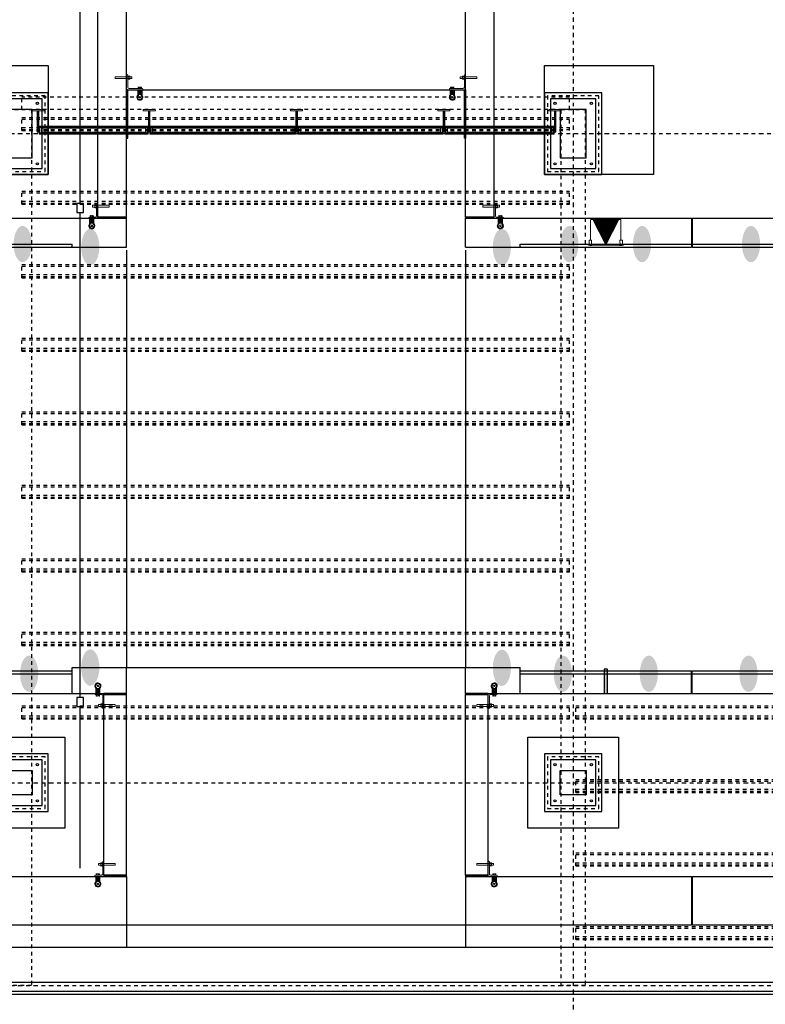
# Model space of a CAD drawing. Header units: feet. Extents: x 0 to 152508, y 0 to 59434.
# Tile 109 of 114: x 152368 to 152388, y 59382 to 59409. Entities that reach past the tile are written whole.
import ezdxf
from ezdxf import colors
from ezdxf.entities.mleader import LeaderData, LeaderLine
from ezdxf.math import Vec2, Vec3

# ---------------------------------------------------------------- set-up
doc = ezdxf.new("R2010")
doc.units = ezdxf.units.FT
doc.header["$LTSCALE"] = 0.1
doc.header["$MEASUREMENT"] = 0
for name, pattern in [('Bridge plan$0$DGN Style 2', [26.762396, 16.057438, -10.704959]), ('Trellis Base$0$CENTER', [2, 1.25, -0.25, 0.25, -0.25]), ('Trellis Base$0$DASHED', [0.75, 0.5, -0.25])]:
    doc.linetypes.add(name, pattern=pattern)
for name, color, linetype, lineweight in [('Bridge plan$0$105523BL701 - SC_Scratch9', 252, 'Continuous', 0), ('Bridge plan$0$BR_P_Gen_Joint_Filler', 252, 'Continuous', 0), ('Bridge plan$0$BR_P_Rail_Object', 251, 'Continuous', 30), ('Bridge plan$0$DR_P_Underdrain', 252, 'Continuous', 13), ('Bridge plan$0$LT_P_Luminaires', 252, 'Continuous', 0), ('Bridge plan$0$PV_P_Joint', 252, 'Continuous', 13), ('Bridge plan$0$PV_P_Walk', 252, 'Continuous', 13), ('Bridge plan$0$SC_Scratch7', 252, 'Continuous', 0), ('Bridge plan$0$SC_Shading1', 253, 'Continuous', 0), ('Bridge plan$0$VG_P_Cells', 252, 'Continuous', 13), ('Bridge plan$0$VG_P_Landscape_Limits', 252, 'Continuous', 0)]:
    doc.layers.add(name, color=color, linetype=linetype, lineweight=lineweight)
doc.layers.add('Bridge plan$0$SC_Scratch9', color=252, linetype='Continuous', lineweight=0, transparency=0.6)
doc.layers.add('Trellis Base$0$GK_Cells', color=3, linetype='Continuous', lineweight=0, plot=False, transparency=0.5)
for name, color, linetype in [('Trellis Base$0$L-ANNO-NOTE', 30, 'Continuous'), ('Trellis Base$0$L-CNTR', 230, 'Trellis Base$0$CENTER'), ('Trellis Base$0$L-SITE-FOUNDATION', 2, 'Continuous'), ('Trellis Base$0$L-SITE-OVERHEAD', 1, 'Trellis Base$0$DASHED'), ('Trellis Base$0$L-SITE-STEEL COLUMN', 3, 'Continuous')]:
    doc.layers.add(name, color=color, linetype=linetype)
doc.styles.add('Trellis Base$0$ARIAL', font='arial.ttf', dxfattribs={"width": 0.9})

# ---------------------------------------------------------------- blocks, each defined once
blk = doc.blocks.new('Bridge plan$0$INSIDE CORNER ATTACHMENT_1')
at = {"layer": 'Bridge plan$0$105523BL701 - SC_Scratch9', "flags": 128}
for points in [[(-0.259, 0.399), (0.082, 0.351), (0.075, 0.299), (-0.266, 0.347), (-0.259, 0.399)], [(0.043, 0.303), (0, 0), (0.248, -0.035), (0.25, -0.025)], [(0.05, 0.355), (0.058, 0.412)], [(0.086, 0.377), (0.094, 0.376), (0.079, 0.274), (0.071, 0.275)], [(0.086, 0.377), (0.094, 0.376), (0.079, 0.274), (0.071, 0.275)], [(0.127, 0.289), (0.135, 0.346)], [(0.135, 0.343), (0.19, 0.335), (0.195, 0.33), (0.189, 0.288), (0.182, 0.284), (0.128, 0.291)], [(0.119, 0.015), (0.12, 0.022), (0.222, 0.008), (0.221, 0)], [(0.128, -0.03), (0.106, -0.027), (0.087, -0.16)], [(0.13, -0.018), (0.108, -0.173)], [(0.111, -0.149), (0.183, -0.159)], [(0.111, -0.152), (0.182, -0.163)], [(0.112, -0.143), (0.184, -0.153)], [(0.114, -0.127), (0.186, -0.137)], [(0.115, -0.119), (0.187, -0.13)], [(0.118, -0.104), (0.189, -0.114)], [(0.119, -0.097), (0.19, -0.108)], [(0.121, -0.082), (0.192, -0.092)], [(0.122, -0.076), (0.193, -0.086)], [(0.124, -0.06), (0.195, -0.07)], [(0.125, -0.054), (0.196, -0.064)], [(0.127, -0.038), (0.198, -0.048)], [(0.128, -0.03), (0.199, -0.041)], [(0.201, -0.028), (0.179, -0.185)], [(0.199, -0.041), (0.221, -0.044), (0.202, -0.179)]]:
    blk.add_lwpolyline(points, dxfattribs=at)
for points in [[(0.075, 0.299), (0.042, 0.067, 0.414214), (0.077, 0.021), (0.231, -0.001, -0.385788), (0.25, -0.025)], [(0.082, 0.351), (0.087, 0.387, 0.421903), (0.069, 0.411), (0.058, 0.412)], [(0.118, 0.296), (0.086, 0.301, 0.39919), (0.083, 0.279), (0.115, 0.274)], [(0.128, 0.363), (0.096, 0.368, 0.39919), (0.093, 0.346), (0.125, 0.341)], [(0.093, 0.3), (0.125, 0.295, -0.39919), (0.121, 0.273), (0.09, 0.278)], [(0.093, 0.3), (0.125, 0.295, -0.39919), (0.121, 0.273), (0.09, 0.278)], [(0.102, 0.367), (0.134, 0.362, -0.39919), (0.131, 0.34), (0.099, 0.345)], [(0.102, 0.367), (0.134, 0.362, -0.39919), (0.131, 0.34), (0.099, 0.345)], [(0.126, 0.021), (0.131, 0.053, -0.39919), (0.153, 0.05), (0.148, 0.018)], [(0.193, 0.012), (0.198, 0.044, -0.39919), (0.22, 0.041), (0.215, 0.009)]]:
    blk.add_lwpolyline(points, format="xyb", dxfattribs=at)
at = {"layer": 'Bridge plan$0$105523BL701 - SC_Scratch9'}
blk.add_circle((0.135, -0.228), 0.0205, dxfattribs=at)
for centre, radius, start, end in [((0.145, 0.315), 0.0606, 149.8986, 194.0014), ((0.057, 0.328), 0.0752, 334.3436, 9.5565), ((0.168, -0.009), 0.0606, 59.8986, 104.0014), ((0.135, -0.228), 0.0832, 125.329, 36.4259), ((0.135, -0.228), 0.0614, 116.6428, 44.6933)]:
    blk.add_arc(centre, radius, start, end, dxfattribs=at)
blk = doc.blocks.new('Bridge plan$0$FRONT ST PRECAST BENCH INSERT')
at = {"layer": 'Bridge plan$0$105523BL701 - SC_Scratch9', "flags": 128}
for points in [[(0, 0.306), (0, 0), (-0.45, 0), (-0.45, 0.01)], [(-0.085, 0.359), (-0.141, 0.359), (-0.147, 0.354), (-0.147, 0.312), (-0.141, 0.306), (-0.085, 0.306)], [(-0.085, 0.304), (-0.085, 0.361)], [(-0.032, 0.385), (-0.04, 0.385), (-0.04, 0.282), (-0.032, 0.282)], [(-0.032, 0.385), (-0.04, 0.385), (-0.04, 0.282), (-0.032, 0.282)], [(0.312, 0.359), (-0.032, 0.359), (-0.032, 0.306), (0.312, 0.306), (0.312, 0.359)], [(-0.032, 0.306), (-0.032, 0.072)], [(0, 0.359), (0, 0.416)], [(-0.073, 0.031), (-0.429, 0.031)], [(-0.315, 0.031), (-0.315, 0.039), (-0.418, 0.039), (-0.418, 0.031)], [(-0.403, 0), (-0.403, -0.158)], [(-0.33, 0), (-0.33, -0.157)], [(-0.403, -0.012), (-0.425, -0.012), (-0.425, -0.149)], [(-0.33, -0.012), (-0.403, -0.012)], [(-0.33, -0.02), (-0.403, -0.02)], [(-0.33, -0.036), (-0.403, -0.036)], [(-0.33, -0.042), (-0.403, -0.042)], [(-0.33, -0.058), (-0.403, -0.058)], [(-0.33, -0.064), (-0.403, -0.064)], [(-0.33, -0.08), (-0.403, -0.08)], [(-0.33, -0.087), (-0.403, -0.087)], [(-0.33, -0.102), (-0.403, -0.102)], [(-0.33, -0.11), (-0.403, -0.11)], [(-0.33, -0.125), (-0.403, -0.125)], [(-0.33, -0.132), (-0.403, -0.132)], [(-0.33, -0.135), (-0.403, -0.135)], [(-0.33, -0.012), (-0.308, -0.012), (-0.308, -0.147)]]:
    blk.add_lwpolyline(points, dxfattribs=at)
for points in [[(-0.05, 0.378), (-0.082, 0.378, 0.39919), (-0.082, 0.355), (-0.05, 0.355)], [(-0.05, 0.378), (-0.082, 0.378, 0.39919), (-0.082, 0.355), (-0.05, 0.355)], [(-0.05, 0.31), (-0.082, 0.31, 0.39919), (-0.082, 0.288), (-0.05, 0.288)], [(-0.05, 0.31), (-0.082, 0.31, 0.39919), (-0.082, 0.288), (-0.05, 0.288)], [(-0.076, 0.378), (-0.043, 0.378, -0.39919), (-0.043, 0.355), (-0.076, 0.355)], [(-0.076, 0.31), (-0.043, 0.31, -0.39919), (-0.043, 0.288), (-0.076, 0.288)], [(-0.032, 0.359), (-0.032, 0.395, -0.421903), (-0.011, 0.416), (0, 0.416)], [(-0.389, 0.039), (-0.389, 0.071, 0.39919), (-0.411, 0.071), (-0.411, 0.039)], [(-0.322, 0.039), (-0.322, 0.071, 0.39919), (-0.344, 0.071), (-0.344, 0.039)]]:
    blk.add_lwpolyline(points, format="xyb", dxfattribs=at)
at = {"layer": 'Bridge plan$0$105523BL701 - SC_Scratch9'}
blk.add_circle((-0.365, -0.207), 0.0205, dxfattribs=at)
at = {"layer": 'Bridge plan$0$105523BL701 - SC_Scratch9', "extrusion": (0, 0, -1)}
for centre, radius, start, end in [((0.01, 0.333), 0.0752, 342.3935, 17.6065), ((0.1, 0.333), 0.0606, 157.9486, 202.0514), ((0.366, 0.015), 0.0606, 67.9486, 112.0514), ((0.073, 0.072), 0.0411, 180, 270), ((0.365, -0.207), 0.0832, 133.379, 44.4759), ((0.365, -0.207), 0.0614, 124.6928, 52.7433)]:
    blk.add_arc(centre, radius, start, end, dxfattribs=at)
at = {"layer": 'Bridge plan$0$105523BL701 - SC_Scratch9'}
blk.add_arc((-0.428, 0.009), 0.0225, 92.0579, 176.4419, dxfattribs=at)
blk = doc.blocks.new('Bridge plan$0$WALL LIGHT PLAN_1')
at = {"layer": 'Bridge plan$0$LT_P_Luminaires', "linetype": 'Bridge plan$0$DGN Style 2'}
for p, q in [((-0.2, 0.083), (-0.165, 0.33)), ((-0.165, 0.33), (-0.163, 0.341)), ((-0.163, 0.341), (-0.16, 0.361)), ((-0.154, 0.366), (-0.132, 0.363)), ((-0.154, 0.366), (-0.132, 0.363)), ((-0.132, 0.363), (-0.098, 0.358)), ((-0.098, 0.358), (0.193, 0.317)), ((0.193, 0.317), (0.227, 0.312)), ((0.227, 0.312), (0.25, 0.309)), ((0.227, 0.312), (0.25, 0.309)), ((0.25, 0.272), (0.251, 0.282)), ((0.251, 0.282), (0.254, 0.303)), ((0.25, 0.272), (0.215, 0.024)), ((-0.244, 0.033), (-0.245, 0.022)), ((-0.245, 0.022), (0.242, -0.047)), ((-0.241, 0.017), (-0.245, 0.022)), ((-0.244, 0.033), (0.243, -0.035)), ((0.236, -0.051), (-0.241, 0.017)), ((-0.234, 0.033), (-0.224, 0.032)), ((-0.234, 0.032), (-0.234, 0.033)), ((-0.221, 0.083), (-0.228, 0.035)), ((-0.224, 0.032), (0.224, -0.032)), ((-0.224, 0.032), (-0.224, 0.031)), ((-0.222, 0.013), (-0.223, 0.012)), ((-0.207, 0.009), (-0.223, 0.012)), ((-0.222, 0.014), (-0.222, 0.013)), ((-0.207, 0.011), (-0.222, 0.013)), ((-0.218, 0.086), (-0.205, 0.084)), ((-0.192, 0.009), (-0.207, 0.011)), ((-0.192, 0.007), (-0.207, 0.009)), ((-0.205, 0.084), (-0.189, 0.082)), ((-0.195, 0.031), (-0.191, 0.056)), ((-0.192, 0.009), (-0.193, 0.01)), ((-0.192, 0.007), (-0.192, 0.009)), ((-0.188, 0.066), (-0.186, 0.079)), ((0.199, 0.001), (0.195, -0.025)), ((0.201, 0.024), (0.199, 0.012)), ((0.204, 0.026), (0.22, 0.024)), ((0.22, 0.024), (0.233, 0.022)), ((0.229, -0.03), (0.235, 0.019)), ((0.188, -0.044), (0.187, -0.045)), ((0.187, -0.044), (0.187, -0.044)), ((0.187, -0.045), (0.187, -0.046)), ((0.202, -0.047), (0.187, -0.045)), ((0.202, -0.048), (0.187, -0.046)), ((0.217, -0.049), (0.202, -0.047)), ((0.217, -0.051), (0.202, -0.048)), ((0.217, -0.049), (0.217, -0.048)), ((0.217, -0.051), (0.217, -0.049)), ((0.224, -0.032), (0.234, -0.033)), ((0.224, -0.033), (0.224, -0.032)), ((0.234, -0.033), (0.234, -0.034)), ((0.242, -0.047), (0.236, -0.051)), ((0.243, -0.035), (0.242, -0.047))]:
    blk.add_line(p, q, dxfattribs=at)
at = {"layer": 'Bridge plan$0$LT_P_Luminaires', "linetype": 'Bridge plan$0$DGN Style 2', "extrusion": (0, 0, -1), "flags": 128}
blk.add_lwpolyline([(0.193, 0.028), (0.193, 0.027), (0.193, 0.027)], dxfattribs=at)
at = {"layer": 'Bridge plan$0$LT_P_Luminaires', "linetype": 'Bridge plan$0$DGN Style 2'}
for centre, radius, start, end in [((-0.155, 0.361), 0.00525, 81.95, 171.95), ((0.249, 0.303), 0.00525, 351.95, 81.95), ((-0.23, 0.035), 0.00267, 261.95, 351.95), ((-0.218, 0.083), 0.00267, 81.95, 171.95), ((-0.195, 0.031), 0.000856, 262.9325, 314.9095), ((-0.191, 0.031), 0.00326, 186.8534, 247.0463), ((-0.193, 0.03), 0.00245, 166.5248, 255.2272), ((-0.138, 0.047), 0.0537, 158.3301, 169.3671), ((-0.189, 0.079), 0.00267, 351.95, 81.95), ((0.172, 0.006), 0.0279, 349.3616, 10.5967), ((0.203, 0.023), 0.00267, 81.95, 171.95), ((0.233, 0.019), 0.00267, 351.95, 81.95), ((0.192, -0.023), 0.00326, 276.8538, 337.0462), ((0.194, -0.026), 0.00114, 193.8367, 250.4749), ((0.196, -0.024), 0.000851, 208.808, 261.1508), ((0.231, -0.03), 0.00267, 171.95, 261.95)]:
    blk.add_arc(centre, radius, start, end, dxfattribs=at)
blk = doc.blocks.new('*X119')
at = {"layer": 'Bridge plan$0$LT_P_Luminaires', "linetype": 'Bridge plan$0$DGN Style 2'}
for p, q in [((1828203.445, 711737.877), (1828204.086, 711738.14)), ((1828203.446, 711737.871), (1828204.087, 711738.134)), ((1828203.455, 711737.868), (1828204.088, 711738.128)), ((1828203.464, 711737.865), (1828204.088, 711738.121)), ((1828203.468, 711737.893), (1828204.085, 711738.147)), ((1828203.473, 711737.862), (1828204.089, 711738.115)), ((1828203.482, 711737.859), (1828204.09, 711738.109)), ((1828203.49, 711737.909), (1828204.084, 711738.153)), ((1828203.512, 711737.925), (1828204.083, 711738.16)), ((1828203.535, 711737.941), (1828204.082, 711738.166)), ((1828203.557, 711737.957), (1828204.081, 711738.172)), ((1828203.579, 711737.973), (1828204.08, 711738.179)), ((1828203.602, 711737.989), (1828204.079, 711738.185)), ((1828203.624, 711738.005), (1828204.078, 711738.191)), ((1828203.646, 711738.021), (1828204.077, 711738.198)), ((1828203.669, 711738.037), (1828204.076, 711738.204)), ((1828203.691, 711738.053), (1828204.076, 711738.211)), ((1828203.713, 711738.068), (1828204.075, 711738.217)), ((1828203.735, 711738.084), (1828204.074, 711738.223)), ((1828203.758, 711738.1), (1828204.073, 711738.23)), ((1828203.78, 711738.116), (1828204.072, 711738.236)), ((1828203.802, 711738.132), (1828204.071, 711738.242)), ((1828203.825, 711738.148), (1828204.07, 711738.249)), ((1828203.847, 711738.164), (1828204.069, 711738.255)), ((1828203.869, 711738.18), (1828204.068, 711738.262)), ((1828203.892, 711738.196), (1828204.067, 711738.268)), ((1828203.914, 711738.212), (1828204.066, 711738.274)), ((1828203.936, 711738.228), (1828204.065, 711738.281)), ((1828203.958, 711738.244), (1828204.064, 711738.287)), ((1828203.981, 711738.259), (1828204.063, 711738.293)), ((1828204.003, 711738.275), (1828204.063, 711738.3)), ((1828204.025, 711738.291), (1828204.062, 711738.306)), ((1828204.048, 711738.307), (1828204.061, 711738.313)), ((1828203.491, 711737.856), (1828204.091, 711738.102)), ((1828203.5, 711737.853), (1828204.092, 711738.096)), ((1828203.509, 711737.849), (1828204.093, 711738.089)), ((1828203.518, 711737.846), (1828204.094, 711738.083)), ((1828203.527, 711737.843), (1828204.095, 711738.077)), ((1828203.536, 711737.84), (1828204.096, 711738.07)), ((1828203.545, 711737.837), (1828204.097, 711738.064)), ((1828203.554, 711737.834), (1828204.098, 711738.058)), ((1828203.563, 711737.831), (1828204.099, 711738.051)), ((1828203.572, 711737.828), (1828204.1, 711738.045)), ((1828203.581, 711737.825), (1828204.101, 711738.038)), ((1828203.59, 711737.822), (1828204.101, 711738.032)), ((1828203.598, 711737.819), (1828204.102, 711738.026)), ((1828203.607, 711737.816), (1828204.103, 711738.019)), ((1828203.616, 711737.812), (1828204.104, 711738.013)), ((1828203.625, 711737.809), (1828204.105, 711738.007)), ((1828203.634, 711737.806), (1828204.106, 711738)), ((1828203.643, 711737.803), (1828204.107, 711737.994)), ((1828203.652, 711737.8), (1828204.108, 711737.987)), ((1828203.661, 711737.797), (1828204.109, 711737.981)), ((1828203.67, 711737.794), (1828204.11, 711737.975)), ((1828203.679, 711737.791), (1828204.111, 711737.968)), ((1828203.688, 711737.788), (1828204.112, 711737.962)), ((1828203.697, 711737.785), (1828204.113, 711737.956)), ((1828203.706, 711737.782), (1828204.113, 711737.949)), ((1828203.715, 711737.779), (1828204.114, 711737.943)), ((1828203.724, 711737.776), (1828204.115, 711737.936)), ((1828203.733, 711737.772), (1828204.116, 711737.93)), ((1828203.742, 711737.769), (1828204.117, 711737.924)), ((1828203.751, 711737.766), (1828204.118, 711737.917)), ((1828203.76, 711737.763), (1828204.119, 711737.911)), ((1828203.769, 711737.76), (1828204.12, 711737.904)), ((1828203.777, 711737.757), (1828204.121, 711737.898)), ((1828203.786, 711737.754), (1828204.122, 711737.892)), ((1828203.795, 711737.751), (1828204.123, 711737.885)), ((1828203.804, 711737.748), (1828204.124, 711737.879)), ((1828203.813, 711737.745), (1828204.125, 711737.873)), ((1828203.822, 711737.742), (1828204.126, 711737.866)), ((1828203.831, 711737.739), (1828204.126, 711737.86)), ((1828203.84, 711737.735), (1828204.127, 711737.853)), ((1828203.849, 711737.732), (1828204.128, 711737.847)), ((1828203.858, 711737.729), (1828204.129, 711737.841)), ((1828203.867, 711737.726), (1828204.13, 711737.834)), ((1828203.876, 711737.723), (1828204.131, 711737.828)), ((1828203.885, 711737.72), (1828204.132, 711737.822)), ((1828203.894, 711737.717), (1828204.133, 711737.815)), ((1828203.903, 711737.714), (1828204.134, 711737.809)), ((1828203.912, 711737.711), (1828204.135, 711737.802)), ((1828203.921, 711737.708), (1828204.136, 711737.796)), ((1828203.93, 711737.705), (1828204.137, 711737.79)), ((1828203.939, 711737.702), (1828204.138, 711737.783)), ((1828203.947, 711737.698), (1828204.138, 711737.777)), ((1828203.956, 711737.695), (1828204.139, 711737.771)), ((1828203.965, 711737.692), (1828204.14, 711737.764)), ((1828203.974, 711737.689), (1828204.141, 711737.758)), ((1828203.983, 711737.686), (1828204.142, 711737.751)), ((1828203.992, 711737.683), (1828204.143, 711737.745)), ((1828204.001, 711737.68), (1828204.144, 711737.739)), ((1828204.01, 711737.677), (1828204.145, 711737.732)), ((1828204.019, 711737.674), (1828204.146, 711737.726)), ((1828204.028, 711737.671), (1828204.147, 711737.72)), ((1828204.037, 711737.668), (1828204.148, 711737.713)), ((1828204.046, 711737.665), (1828204.149, 711737.707)), ((1828204.055, 711737.662), (1828204.15, 711737.7)), ((1828204.064, 711737.658), (1828204.151, 711737.694)), ((1828204.073, 711737.655), (1828204.151, 711737.688)), ((1828204.082, 711737.652), (1828204.152, 711737.681)), ((1828204.091, 711737.649), (1828204.153, 711737.675)), ((1828204.1, 711737.646), (1828204.154, 711737.669)), ((1828204.109, 711737.643), (1828204.155, 711737.662)), ((1828204.117, 711737.64), (1828204.156, 711737.656)), ((1828204.126, 711737.637), (1828204.157, 711737.649)), ((1828204.135, 711737.634), (1828204.158, 711737.643)), ((1828204.144, 711737.631), (1828204.159, 711737.637)), ((1828204.153, 711737.628), (1828204.16, 711737.63))]:
    blk.add_line(p, q, dxfattribs=at)
blk = doc.blocks.new('Bridge plan')
at = {"layer": 'Bridge plan$0$BR_P_Rail_Object', "lineweight": -3}
h = blk.add_hatch(color=256, dxfattribs=at)
edge = h.paths.add_edge_path(flags=0)
edge.add_ellipse((1828106.784, 711604.226), major_axis=(0.002, 0.5), ratio=0.5, start_angle=0, end_angle=360)
h = blk.add_hatch(color=256, dxfattribs=at)
edge = h.paths.add_edge_path(flags=0)
edge.add_ellipse((1828121.838, 711604.226), major_axis=(0.002, 0.5), ratio=0.5, start_angle=0, end_angle=360)
h = blk.add_hatch(color=256, dxfattribs=at)
edge = h.paths.add_edge_path(flags=0)
edge.add_ellipse((1828123.838, 711604.226), major_axis=(0.002, 0.5), ratio=0.5, start_angle=0, end_angle=360)
h = blk.add_hatch(color=256, dxfattribs=at)
edge = h.paths.add_edge_path(flags=0)
edge.add_ellipse((1828126.838, 711604.226), major_axis=(0.002, 0.5), ratio=0.5, start_angle=0, end_angle=360)
h = blk.add_hatch(color=256, dxfattribs=at)
edge = h.paths.add_edge_path(flags=0)
edge.add_ellipse((1828108.645, 711604.146), major_axis=(0.002, 0.5), ratio=0.5, start_angle=0, end_angle=360)
h = blk.add_hatch(color=256, dxfattribs=at)
edge = h.paths.add_edge_path(flags=0)
edge.add_ellipse((1828119.978, 711604.143), major_axis=(0.002, 0.5), ratio=0.5, start_angle=0, end_angle=360)
h = blk.add_hatch(color=256, dxfattribs=at)
edge = h.paths.add_edge_path(flags=0)
edge.add_ellipse((1828108.645, 711592.563), major_axis=(0.002, 0.5), ratio=0.5, start_angle=0, end_angle=360)
h = blk.add_hatch(color=256, dxfattribs=at)
edge = h.paths.add_edge_path(flags=0)
edge.add_ellipse((1828119.978, 711592.556), major_axis=(0.002, 0.5), ratio=0.5, start_angle=0, end_angle=360)
h = blk.add_hatch(color=256, dxfattribs=at)
edge = h.paths.add_edge_path(flags=0)
edge.add_ellipse((1828106.963, 711592.393), major_axis=(0.002, 0.5), ratio=0.5, start_angle=0, end_angle=360)
h = blk.add_hatch(color=256, dxfattribs=at)
edge = h.paths.add_edge_path(flags=0)
edge.add_ellipse((1828121.658, 711592.393), major_axis=(0.002, 0.5), ratio=0.5, start_angle=0, end_angle=360)
h = blk.add_hatch(color=256, dxfattribs=at)
edge = h.paths.add_edge_path(flags=0)
edge.add_ellipse((1828124.024, 711592.393), major_axis=(0.002, 0.5), ratio=0.5, start_angle=0, end_angle=360)
h = blk.add_hatch(color=256, dxfattribs=at)
edge = h.paths.add_edge_path(flags=0)
edge.add_ellipse((1828126.769, 711592.393), major_axis=(0.002, 0.5), ratio=0.5, start_angle=0, end_angle=360)
h = blk.add_hatch(color=256, dxfattribs=at)
edge = h.paths.add_edge_path(flags=0)
edge.add_ellipse((1828126.77, 711592.393), major_axis=(-0.002, 0.5), ratio=0.5, start_angle=0, end_angle=360)
at = {"layer": 'Bridge plan$0$SC_Shading1', "lineweight": -3, "ltscale": 0.125}
blk.add_hatch(color=256, dxfattribs=at).paths.add_polyline_path([(1828122.885, 711591.851), (1828122.885, 711592.518), (1828122.792, 711592.518), (1828122.792, 711591.851)])
at = {"layer": 'Bridge plan$0$BR_P_Gen_Joint_Filler', "lineweight": -3}
for p, q in [((1828224.334, 711584.851), (1828055.047, 711584.851)), ((1828223.772, 711583.892), (1828055.72, 711583.893)), ((1828223.62, 711583.642), (1828055.902, 711583.643)), ((1828223.57, 711583.559), (1828055.963, 711583.56))]:
    blk.add_line(p, q, dxfattribs=at)
at = {"layer": 'Bridge plan$0$DR_P_Underdrain', "lineweight": -3}
for p, q in [((1828108.366, 711605.347), (1828108.366, 711621.964)), ((1828108.366, 711591.736), (1828108.366, 711605.097)), ((1828108.366, 711587.04), (1828108.366, 711591.486))]:
    blk.add_line(p, q, dxfattribs=at)
at = {"layer": 'Bridge plan$0$DR_P_Underdrain', "lineweight": -3, "flags": 128}
for points in [[(1828108.272, 711605.097), (1828108.459, 711605.097), (1828108.459, 711605.347), (1828108.272, 711605.347)], [(1828108.272, 711591.486), (1828108.459, 711591.486), (1828108.459, 711591.736), (1828108.272, 711591.736)]]:
    blk.add_lwpolyline(points, close=True, dxfattribs=at)
at = {"layer": 'Bridge plan$0$LT_P_Luminaires', "lineweight": -3, "flags": 128}
blk.add_lwpolyline([(1828122.838, 711604.226), (1828122.489, 711604.904), (1828123.188, 711604.904)], close=True, dxfattribs=at)
at = {"layer": 'Bridge plan$0$PV_P_Joint', "lineweight": -3}
for p, q in [((1828109.645, 711604.06), (1828109.645, 711592.56)), ((1828118.978, 711604.06), (1828118.978, 711592.56)), ((1828109.645, 711592.56), (1828118.978, 711592.56)), ((1828109.644, 711585.476), (1828109.644, 711584.851)), ((1828118.978, 711585.476), (1828118.978, 711584.851))]:
    blk.add_line(p, q, dxfattribs=at)
at = {"layer": 'Bridge plan$0$PV_P_Walk', "lineweight": -3}
blk.add_line((1828109.644, 711585.476), (1828118.978, 711585.476), dxfattribs=at)
at = {"layer": 'Bridge plan$0$SC_Scratch7', "lineweight": -3, "ltscale": 0.125, "flags": 128}
blk.add_lwpolyline([(1828122.885, 711591.851), (1828122.885, 711592.518), (1828122.792, 711592.518), (1828122.792, 711591.851)], close=True, dxfattribs=at)
at = {"layer": 'Bridge plan$0$SC_Scratch9', "lineweight": -3, "ltscale": 12, "flags": 128}
for points in [[(1828109.645, 711608.476), (1828109.645, 711607.143), (1828109.677, 711607.143), (1828109.677, 711608.476)], [(1828118.978, 711608.476), (1828118.978, 711607.143), (1828118.946, 711607.143), (1828118.946, 711608.476)], [(1828118.978, 711608.476), (1828118.978, 711607.143), (1828118.946, 711607.143), (1828118.946, 711608.476)], [(1828108.853, 711604.935), (1828109.645, 711604.935), (1828109.645, 711604.967), (1828108.853, 711604.967)], [(1828118.978, 711604.935), (1828119.77, 711604.935), (1828119.77, 711604.967), (1828118.978, 711604.967)], [(1828109.02, 711591.819), (1828109.645, 711591.819), (1828109.645, 711591.851), (1828109.02, 711591.851)], [(1828118.978, 711591.819), (1828119.603, 711591.819), (1828119.603, 711591.851), (1828118.978, 711591.851)], [(1828109.019, 711586.81), (1828109.644, 711586.81), (1828109.644, 711586.842), (1828109.019, 711586.842)], [(1828118.978, 711586.81), (1828119.603, 711586.81), (1828119.603, 711586.842), (1828118.978, 711586.842)]]:
    blk.add_lwpolyline(points, close=True, dxfattribs=at)
at = {"layer": 'Bridge plan$0$VG_P_Cells', "lineweight": -3}
for p, q in [((1828108.853, 711604.967), (1828108.853, 711623.11)), ((1828109.645, 711604.967), (1828109.645, 711623.11)), ((1828118.978, 711604.967), (1828118.978, 711623.11)), ((1828119.77, 711604.967), (1828119.77, 711623.11)), ((1828109.677, 711608.476), (1828118.946, 711608.476)), ((1828103.424, 711604.935), (1828109.645, 711604.935)), ((1828118.978, 711604.935), (1828125.199, 711604.935)), ((1828125.199, 711604.935), (1828125.199, 711604.143)), ((1828125.219, 711604.935), (1828125.219, 711604.143)), ((1828125.219, 711604.935), (1828131.44, 711604.935)), ((1828103.424, 711604.143), (1828108.145, 711604.143)), ((1828108.145, 711604.143), (1828109.645, 711604.143)), ((1828118.978, 711604.143), (1828120.478, 711604.143)), ((1828120.478, 711604.143), (1828125.199, 711604.143)), ((1828125.219, 711604.143), (1828131.44, 711604.143)), ((1828103.424, 711592.476), (1828108.145, 711592.476)), ((1828120.478, 711592.476), (1828125.199, 711592.476)), ((1828125.199, 711591.851), (1828125.199, 711592.476)), ((1828125.219, 711592.476), (1828131.44, 711592.476)), ((1828125.219, 711591.851), (1828125.219, 711592.476)), ((1828103.424, 711591.851), (1828109.645, 711591.851)), ((1828109.019, 711586.842), (1828109.02, 711591.819)), ((1828109.644, 711586.842), (1828109.645, 711591.819)), ((1828118.978, 711591.851), (1828125.199, 711591.851)), ((1828118.978, 711586.842), (1828118.978, 711591.819)), ((1828119.603, 711586.842), (1828119.603, 711591.819)), ((1828125.219, 711591.851), (1828131.44, 711591.851)), ((1828103.424, 711586.81), (1828109.644, 711586.81)), ((1828118.978, 711586.81), (1828125.199, 711586.81)), ((1828125.199, 711586.81), (1828125.199, 711585.476)), ((1828125.219, 711586.81), (1828125.219, 711585.476)), ((1828125.219, 711586.81), (1828131.44, 711586.81)), ((1828103.424, 711585.476), (1828109.644, 711585.476)), ((1828118.978, 711585.476), (1828125.199, 711585.476)), ((1828125.219, 711585.476), (1828131.44, 711585.476))]:
    blk.add_line(p, q, dxfattribs=at)
at = {"layer": 'Bridge plan$0$VG_P_Cells', "lineweight": -3, "ltscale": 12}
for p, q in [((1828109.677, 711607.143), (1828109.677, 711608.476)), ((1828118.946, 711607.143), (1828118.946, 711608.476)), ((1828118.946, 711607.143), (1828118.946, 711608.476)), ((1828109.645, 711604.967), (1828108.853, 711604.967)), ((1828119.77, 711604.967), (1828118.978, 711604.967)), ((1828109.645, 711604.143), (1828109.645, 711604.935)), ((1828118.978, 711604.143), (1828118.978, 711604.935)), ((1828108.145, 711604.143), (1828108.145, 711604.226)), ((1828120.478, 711604.143), (1828120.478, 711604.226)), ((1828108.145, 711592.56), (1828109.645, 711592.56)), ((1828108.145, 711591.851), (1828108.145, 711592.56)), ((1828109.645, 711591.851), (1828109.645, 711592.56)), ((1828118.978, 711591.851), (1828118.978, 711592.56)), ((1828118.978, 711592.56), (1828120.478, 711592.56)), ((1828120.478, 711591.851), (1828120.478, 711592.56)), ((1828109.02, 711591.819), (1828109.645, 711591.819)), ((1828118.978, 711591.819), (1828119.603, 711591.819)), ((1828109.019, 711586.842), (1828109.644, 711586.842)), ((1828109.644, 711586.81), (1828109.644, 711585.476)), ((1828118.978, 711586.842), (1828119.603, 711586.842)), ((1828118.978, 711586.81), (1828118.978, 711585.476))]:
    blk.add_line(p, q, dxfattribs=at)
at = {"layer": 'Bridge plan$0$VG_P_Landscape_Limits', "lineweight": -3, "ltscale": 12}
for p, q in [((1828092.442, 711604.226), (1828108.145, 711604.226)), ((1828120.478, 711604.226), (1828136.181, 711604.226)), ((1828092.442, 711592.393), (1828108.145, 711592.393)), ((1828120.478, 711592.393), (1828136.181, 711592.393))]:
    blk.add_line(p, q, dxfattribs=at)
at = {"layer": 'Bridge plan$0$LT_P_Luminaires', "lineweight": -3, "extrusion": (0, 0, -1), "xscale": 1.989670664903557, "yscale": 1.989670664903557, "zscale": 1.989670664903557, "rotation": 8.050230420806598}
blk.add_blockref('Bridge plan$0$WALL LIGHT PLAN_1', (-1828122.838, 711604.226), dxfattribs=at)
at = {"layer": 'Bridge plan$0$LT_P_Luminaires', "lineweight": -3, "rotation": 81.7392783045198}
blk.add_blockref('*X119', (2269803.818, -1199891.662), dxfattribs=at)
at = {"layer": 'Bridge plan$0$SC_Scratch9', "lineweight": -3, "extrusion": (0, 0, -1)}
for name, p, rotation in [('Bridge plan$0$FRONT ST PRECAST BENCH INSERT', (-1828109.645, 711608.476), 0.0002309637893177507), ('Bridge plan$0$INSIDE CORNER ATTACHMENT_1', (-1828108.853, 711604.935), 8.05023047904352), ('Bridge plan$0$INSIDE CORNER ATTACHMENT_1', (-1828119.603, 711591.851), 188.0502304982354), ('Bridge plan$0$INSIDE CORNER ATTACHMENT_1', (-1828109.019, 711586.81), 8.05023047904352)]:
    blk.add_blockref(name, p, dxfattribs=dict(at, rotation=rotation))
at = {"layer": 'Bridge plan$0$SC_Scratch9', "lineweight": -3}
for name, p, rotation in [('Bridge plan$0$FRONT ST PRECAST BENCH INSERT', (1828118.978, 711608.476), 359.9997690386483), ('Bridge plan$0$FRONT ST PRECAST BENCH INSERT', (1828118.978, 711608.476), 359.9997690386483), ('Bridge plan$0$INSIDE CORNER ATTACHMENT_1', (1828119.77, 711604.935), 8.049768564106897), ('Bridge plan$0$INSIDE CORNER ATTACHMENT_1', (1828109.02, 711591.851), 188.0497685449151), ('Bridge plan$0$INSIDE CORNER ATTACHMENT_1', (1828119.603, 711586.81), 8.049768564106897)]:
    blk.add_blockref(name, p, dxfattribs=dict(at, rotation=rotation))
blk = doc.blocks.new('Trellis Base$0$FRONT ST TRELLIS LIGHTS_PLAN')
at = {"layer": 'Trellis Base$0$GK_Cells', "flags": 128}
for points in [[(0, 0), (0.329, -0.048), (0.323, -0.086), (-0.006, -0.038), (0, 0)], [(-0.006, -0.038), (-0.006, -0.042)], [(-0.006, -0.042), (0.323, -0.09)], [(0.133, -0.062), (0.05, -0.638)], [(0.141, -0.063), (0.058, -0.639)], [(0.167, -0.067), (0.083, -0.643)], [(0.175, -0.068), (0.092, -0.644)], [(0.323, -0.086), (0.323, -0.09)], [(0.07, -0.494), (0.121, -0.502)], [(0.071, -0.492), (0.121, -0.499)], [(0.092, -0.699), (0.122, -0.492), (0.129, -0.493)], [(0.136, -0.49), (0.129, -0.489), (0.098, -0.704), (0.104, -0.704)], [(0.136, -0.49), (0.104, -0.704), (0.104, -0.704)], [(0.141, -0.522), (0.119, -0.672)], [(0.131, -0.52), (0.195, -0.53)], [(3.076, -0.934), (0.133, -0.507)], [(3.077, -0.929), (0.134, -0.502)], [(3.079, -0.917), (0.136, -0.49)], [(0.194, -0.537), (0.196, -0.521), (1.883, -0.766)], [(3.009, -0.946), (0.194, -0.537)], [(3.022, -0.478), (3.021, -0.482)], [(3.022, -0.478), (3.021, -0.482)], [(3.021, -0.482), (3.35, -0.529)], [(3.027, -0.44), (3.356, -0.487), (3.351, -0.525), (3.022, -0.478), (3.027, -0.44)], [(3.161, -0.502), (3.077, -1.077)], [(3.161, -0.502), (3.077, -1.077)], [(3.169, -0.503), (3.085, -1.079)], [(3.194, -0.507), (3.111, -1.082)], [(3.203, -0.508), (3.119, -1.084)], [(3.351, -0.525), (3.35, -0.529)], [(0.05, -0.638), (0.092, -0.644)], [(0.057, -0.588), (0.107, -0.595)], [(0.092, -0.699), (0.098, -0.7)], [(3.079, -0.917), (3.047, -1.132), (0.104, -0.704)], [(3.05, -1.115), (0.107, -0.687)], [(0.109, -0.671), (0.173, -0.68)], [(0.182, -0.545), (0.165, -0.659)], [(3.002, -1.071), (0.165, -0.659)], [(0.175, -0.672), (0.172, -0.688), (1.859, -0.933)], [(2.989, -1.081), (0.175, -0.672)], [(3.019, -0.957), (0.182, -0.545)], [(2.989, -1.081), (2.987, -1.097), (0.869, -0.79)], [(3.009, -0.946), (3.011, -0.93), (0.894, -0.622)], [(3.019, -0.957), (3.002, -1.071)], [(3.074, -0.948), (3.01, -0.938)], [(3.064, -0.946), (3.042, -1.096)], [(3.079, -0.917), (3.085, -0.918), (3.054, -1.133), (3.047, -1.132)], [(3.061, -1.13), (3.091, -0.923), (3.085, -0.922)], [(3.076, -1.026), (3.135, -1.034)], [(3.077, -1.077), (3.119, -1.084)], [(3.09, -0.93), (3.149, -0.939)], [(3.09, -0.933), (3.148, -0.941)], [(3.119, -1.139), (3.15, -0.932), (3.156, -0.932)], [(3.163, -0.929), (3.157, -0.928), (3.125, -1.143), (3.132, -1.144)], [(3.163, -0.929), (3.132, -1.144), (7.065, -1.715)], [(3.169, -0.961), (3.147, -1.112)], [(3.159, -0.96), (3.223, -0.969)], [(3.161, -0.942), (7.094, -1.513)], [(3.161, -0.946), (7.093, -1.517)], [(3.163, -0.929), (7.096, -1.5)], [(3.209, -0.985), (3.192, -1.099)], [(3.209, -0.985), (7.036, -1.54)], [(3.222, -0.977), (3.224, -0.96), (5.342, -1.268)], [(3.222, -0.977), (7.08, -1.537)], [(7.031, -1.06), (7.03, -1.064)], [(7.359, -1.111), (7.03, -1.064)], [(7.365, -1.069), (7.036, -1.022), (7.031, -1.06), (7.359, -1.107), (7.365, -1.069)], [(3.052, -1.098), (2.988, -1.089)], [(3.061, -1.13), (3.054, -1.129)], [(3.119, -1.139), (3.126, -1.14)], [(3.134, -1.127), (7.067, -1.698)], [(3.137, -1.11), (3.201, -1.119)], [(3.192, -1.099), (7.019, -1.655)], [(3.202, -1.112), (3.2, -1.128), (5.317, -1.435)], [(3.202, -1.112), (7.06, -1.672)], [(7.026, -1.529), (7.029, -1.513), (5.342, -1.268)], [(7.178, -1.085), (7.094, -1.661)], [(7.186, -1.086), (7.102, -1.662)], [(7.211, -1.09), (7.128, -1.666)], [(7.22, -1.091), (7.136, -1.667)], [(7.359, -1.107), (7.359, -1.111)], [(7.007, -1.664), (7.004, -1.68), (5.317, -1.435)], [(7.036, -1.54), (7.019, -1.655)], [(7.091, -1.531), (7.027, -1.521)], [(7.081, -1.529), (7.059, -1.68)], [(7.096, -1.5), (7.102, -1.501), (7.071, -1.716), (7.065, -1.715)], [(7.096, -1.5), (7.065, -1.715), (7.065, -1.715)], [(7.078, -1.714), (7.108, -1.506), (7.102, -1.505)], [(7.152, -1.618), (7.093, -1.609)], [(7.166, -1.522), (7.107, -1.513)], [(7.165, -1.524), (7.107, -1.516)], [(7.137, -1.722), (7.167, -1.515), (7.173, -1.516)], [(7.18, -1.512), (7.174, -1.511), (7.143, -1.726), (7.149, -1.727)], [(7.18, -1.512), (7.149, -1.727), (11.082, -2.298)], [(7.186, -1.544), (7.164, -1.695)], [(7.176, -1.543), (7.24, -1.552)], [(7.178, -1.525), (11.111, -2.096)], [(7.178, -1.529), (11.11, -2.1)], [(7.18, -1.512), (11.113, -2.083)], [(7.226, -1.568), (7.21, -1.682)], [(7.226, -1.568), (11.053, -2.124)], [(7.239, -1.56), (7.241, -1.544), (9.359, -1.851)], [(7.239, -1.56), (11.097, -2.12)], [(11.382, -1.652), (11.053, -1.605), (11.048, -1.643), (11.377, -1.691), (11.382, -1.652)], [(7.069, -1.681), (7.005, -1.672)], [(7.078, -1.714), (7.071, -1.713)], [(7.136, -1.667), (7.094, -1.661)], [(7.137, -1.722), (7.143, -1.723)], [(7.152, -1.71), (11.084, -2.281)], [(7.154, -1.693), (7.218, -1.703)], [(7.21, -1.682), (11.036, -2.238)], [(7.219, -1.695), (7.217, -1.711), (9.335, -2.019)], [(7.219, -1.695), (11.078, -2.255)], [(11.043, -2.112), (11.046, -2.096), (9.359, -1.851)], [(11.048, -1.643), (11.047, -1.647)], [(11.376, -1.695), (11.047, -1.647)], [(11.195, -1.668), (11.111, -2.244)], [(11.203, -1.669), (11.119, -2.245)], [(11.229, -1.673), (11.145, -2.249)], [(11.237, -1.674), (11.153, -2.25)], [(11.377, -1.691), (11.376, -1.695)], [(11.024, -2.247), (11.021, -2.264), (9.335, -2.019)], [(11.053, -2.124), (11.036, -2.238)], [(11.108, -2.114), (11.044, -2.105)], [(11.098, -2.112), (11.076, -2.263)], [(11.113, -2.083), (11.119, -2.084), (11.088, -2.299), (11.082, -2.298)], [(11.113, -2.083), (11.082, -2.298), (11.082, -2.298)], [(11.095, -2.297), (11.125, -2.089), (11.119, -2.088)], [(11.183, -2.105), (11.124, -2.097)], [(11.182, -2.108), (11.124, -2.099)], [(11.154, -2.305), (11.184, -2.098), (11.19, -2.099)], [(11.197, -2.096), (11.191, -2.095), (11.16, -2.309), (11.166, -2.31)], [(11.197, -2.096), (11.166, -2.31), (14.109, -2.738)], [(11.203, -2.128), (11.181, -2.278)], [(11.193, -2.126), (11.257, -2.135)], [(11.195, -2.108), (14.138, -2.535)], [(11.195, -2.113), (14.138, -2.54)], [(11.197, -2.096), (14.14, -2.523)], [(11.243, -2.151), (11.227, -2.265)], [(11.243, -2.151), (14.08, -2.563)], [(11.256, -2.143), (11.258, -2.127), (13.376, -2.434)], [(11.256, -2.143), (14.071, -2.552)], [(14.41, -2.092), (14.081, -2.044), (14.075, -2.082), (14.404, -2.13), (14.41, -2.092)], [(14.075, -2.082), (14.075, -2.086)], [(14.403, -2.134), (14.075, -2.086)], [(14.222, -2.108), (14.139, -2.683)], [(14.23, -2.109), (14.147, -2.685)], [(14.256, -2.113), (14.172, -2.688)], [(14.264, -2.114), (14.181, -2.689)], [(14.404, -2.13), (14.403, -2.134)], [(11.087, -2.264), (11.023, -2.255)], [(11.095, -2.297), (11.089, -2.296)], [(11.169, -2.201), (11.11, -2.192)], [(11.153, -2.25), (11.111, -2.244)], [(11.154, -2.305), (11.16, -2.306)], [(11.169, -2.293), (14.112, -2.721)], [(11.171, -2.277), (11.235, -2.286)], [(11.227, -2.265), (14.064, -2.677)], [(11.236, -2.278), (11.234, -2.294), (13.352, -2.602)], [(11.236, -2.278), (14.051, -2.687)], [(14.071, -2.552), (14.073, -2.536), (12.386, -2.291)], [(14.051, -2.687), (14.049, -2.703), (12.362, -2.458)], [(14.114, -2.704), (14.05, -2.694)], [(14.08, -2.563), (14.064, -2.677)], [(14.136, -2.553), (14.072, -2.544)], [(14.126, -2.552), (14.104, -2.702)], [(14.14, -2.523), (14.147, -2.524), (14.116, -2.739), (14.109, -2.738)], [(14.14, -2.523), (14.109, -2.738), (14.109, -2.738)], [(14.122, -2.736), (14.153, -2.529), (14.146, -2.528)], [(14.188, -2.639), (14.138, -2.632)], [(14.181, -2.689), (14.139, -2.683)], [(14.202, -2.546), (14.151, -2.539)], [(14.202, -2.543), (14.152, -2.536)], [(14.122, -2.736), (14.116, -2.735)]]:
    blk.add_lwpolyline(points, dxfattribs=at)
blk = doc.blocks.new('Trellis Base')
at = {"layer": 'Trellis Base$0$L-CNTR'}
for points in [[(152382.878, 59434.282), (152382.878, 59373.585)], [(152319.567, 59406.005), (152483.38, 59406.005)], [(152319.567, 59388.129), (152483.896, 59388.129)], [(152319.567, 59382.546), (152483.896, 59382.546)]]:
    blk.add_lwpolyline(points, dxfattribs=at)
at = {"layer": 'Trellis Base$0$L-SITE-FOUNDATION'}
for points in [[(152368.419, 59404.88), (152365.419, 59404.88), (152365.419, 59407.88), (152368.419, 59407.88)], [(152385.086, 59404.88), (152382.086, 59404.88), (152382.086, 59407.88), (152385.086, 59407.88)], [(152366.836, 59407.13), (152366.836, 59404.88), (152368.419, 59404.88), (152368.419, 59407.13)], [(152382.086, 59407.13), (152382.086, 59404.88), (152383.67, 59404.88), (152383.67, 59407.13)], [(152366.378, 59389.379), (152368.878, 59389.379), (152368.878, 59386.879), (152366.378, 59386.879)], [(152381.628, 59389.379), (152384.128, 59389.379), (152384.128, 59386.879), (152381.628, 59386.879)], [(152368.419, 59388.921), (152366.836, 59388.921), (152366.836, 59387.338), (152368.419, 59387.338)], [(152383.67, 59388.921), (152382.086, 59388.921), (152382.086, 59387.338), (152383.67, 59387.338)]]:
    blk.add_lwpolyline(points, close=True, dxfattribs=at)
at = {"layer": 'Trellis Base$0$L-SITE-FOUNDATION', "linetype": 'Trellis Base$0$DASHED'}
for points in [[(152366.919, 59407.047), (152366.919, 59404.963), (152368.336, 59404.963), (152368.336, 59407.047)], [(152382.17, 59407.047), (152382.17, 59404.963), (152383.586, 59404.963), (152383.586, 59407.047)], [(152368.336, 59388.838), (152366.919, 59388.838), (152366.919, 59387.421), (152368.336, 59387.421)], [(152383.586, 59388.838), (152382.17, 59388.838), (152382.17, 59387.421), (152383.586, 59387.421)]]:
    blk.add_lwpolyline(points, close=True, dxfattribs=at)
at = {"layer": 'Trellis Base$0$L-SITE-OVERHEAD'}
for points in [[(152367.697, 59406.672), (152367.697, 59407.005)], [(152382.78, 59407.005), (152367.697, 59407.005)], [(152382.78, 59406.672), (152382.78, 59407.005)], [(152382.78, 59406.672), (152367.697, 59406.672)], [(152367.697, 59406.447), (152382.78, 59406.447)], [(152367.697, 59406.087), (152367.697, 59406.447)], [(152382.78, 59406.087), (152382.78, 59406.447)], [(152367.697, 59406.087), (152382.665, 59406.087)], [(152367.697, 59404.421), (152382.78, 59404.421)], [(152367.697, 59404.062), (152367.697, 59404.421)], [(152382.78, 59404.062), (152382.78, 59404.421)], [(152367.697, 59404.062), (152382.78, 59404.062)], [(152367.697, 59402.396), (152382.78, 59402.396)], [(152367.697, 59402.037), (152367.697, 59402.396)], [(152382.78, 59402.037), (152382.78, 59402.396)], [(152367.697, 59402.037), (152382.78, 59402.037)], [(152367.697, 59400.371), (152382.78, 59400.371)], [(152367.697, 59400.011), (152367.697, 59400.371)], [(152382.78, 59400.011), (152382.78, 59400.371)], [(152367.697, 59400.011), (152382.78, 59400.011)], [(152367.697, 59398.346), (152382.78, 59398.346)], [(152367.697, 59397.986), (152367.697, 59398.346)], [(152382.78, 59397.986), (152382.78, 59398.346)], [(152367.697, 59397.986), (152382.78, 59397.986)], [(152367.697, 59396.32), (152382.78, 59396.32)], [(152367.697, 59395.961), (152367.697, 59396.32)], [(152382.78, 59395.961), (152382.78, 59396.32)], [(152367.697, 59395.961), (152382.78, 59395.961)], [(152367.697, 59394.295), (152382.78, 59394.295)], [(152367.697, 59393.936), (152367.697, 59394.295)], [(152382.78, 59393.936), (152382.78, 59394.295)], [(152367.697, 59393.936), (152382.78, 59393.936)], [(152367.697, 59392.27), (152382.78, 59392.27)], [(152367.697, 59391.91), (152367.697, 59392.27)], [(152382.78, 59391.91), (152382.78, 59392.27)], [(152367.697, 59391.91), (152382.78, 59391.91)], [(152367.697, 59390.245), (152382.78, 59390.245)], [(152367.697, 59389.885), (152367.697, 59390.245)], [(152382.78, 59389.885), (152382.78, 59390.245)], [(152382.947, 59390.245), (152395.566, 59390.245)], [(152382.947, 59389.885), (152382.947, 59390.245)], [(152367.697, 59389.885), (152382.78, 59389.885)], [(152382.947, 59389.885), (152395.566, 59389.885)], [(152382.947, 59388.22), (152395.566, 59388.22)], [(152382.947, 59387.86), (152382.947, 59388.22)], [(152382.947, 59387.86), (152395.566, 59387.86)], [(152382.947, 59386.194), (152395.566, 59386.194)], [(152382.947, 59385.835), (152382.947, 59386.194)], [(152382.947, 59385.835), (152395.566, 59385.835)], [(152382.947, 59384.169), (152395.566, 59384.169)], [(152382.947, 59383.809), (152382.947, 59384.169)], [(152382.947, 59383.809), (152395.566, 59383.809)]]:
    blk.add_lwpolyline(points, dxfattribs=at)
for points in [[(152367.294, 59406.672), (152367.961, 59406.672), (152367.961, 59382.546), (152367.294, 59382.546)], [(152382.545, 59406.672), (152383.211, 59406.672), (152383.211, 59382.546), (152382.545, 59382.546)]]:
    blk.add_lwpolyline(points, close=True, dxfattribs=at)
at = {"layer": 'Trellis Base$0$L-SITE-OVERHEAD', "color": 250}
for points in [[(152367.697, 59406.402), (152382.78, 59406.402)], [(152367.697, 59406.174), (152382.78, 59406.174)], [(152367.697, 59406.118), (152382.78, 59406.118)], [(152367.697, 59404.376), (152382.78, 59404.376)], [(152367.697, 59404.149), (152382.78, 59404.149)], [(152367.697, 59404.092), (152382.78, 59404.092)], [(152367.697, 59402.351), (152382.78, 59402.351)], [(152367.697, 59402.124), (152382.78, 59402.124)], [(152367.697, 59402.067), (152382.78, 59402.067)], [(152367.697, 59400.326), (152382.78, 59400.326)], [(152367.697, 59400.099), (152382.78, 59400.099)], [(152367.697, 59400.042), (152382.78, 59400.042)], [(152367.697, 59398.301), (152382.78, 59398.301)], [(152367.697, 59398.073), (152382.78, 59398.073)], [(152367.697, 59398.017), (152382.78, 59398.017)], [(152367.697, 59396.275), (152382.78, 59396.275)], [(152367.697, 59396.048), (152382.78, 59396.048)], [(152367.697, 59395.991), (152382.78, 59395.991)], [(152367.697, 59394.25), (152382.78, 59394.25)], [(152367.697, 59394.023), (152382.78, 59394.023)], [(152367.697, 59393.966), (152382.78, 59393.966)], [(152367.697, 59392.225), (152382.78, 59392.225)], [(152367.697, 59391.998), (152382.78, 59391.998)], [(152367.697, 59391.941), (152382.78, 59391.941)], [(152367.697, 59390.2), (152382.78, 59390.2)], [(152382.947, 59390.2), (152395.566, 59390.2)], [(152367.697, 59389.972), (152382.78, 59389.972)], [(152382.947, 59389.972), (152395.566, 59389.972)], [(152367.697, 59389.916), (152382.78, 59389.916)], [(152382.947, 59389.916), (152395.566, 59389.916)], [(152382.947, 59388.174), (152395.566, 59388.174)], [(152382.947, 59387.947), (152395.566, 59387.947)], [(152382.947, 59387.891), (152395.566, 59387.891)], [(152382.947, 59386.149), (152395.566, 59386.149)], [(152382.947, 59385.922), (152395.566, 59385.922)], [(152382.947, 59385.865), (152395.566, 59385.865)], [(152382.947, 59384.124), (152395.566, 59384.124)], [(152382.947, 59383.897), (152395.566, 59383.897)], [(152382.947, 59383.84), (152395.566, 59383.84)]]:
    blk.add_lwpolyline(points, dxfattribs=at)
at = {"layer": 'Trellis Base$0$L-SITE-STEEL COLUMN'}
for points in [[(152367.003, 59406.963), (152367.003, 59405.047), (152368.253, 59405.047), (152368.253, 59406.963)], [(152382.253, 59406.963), (152382.253, 59405.047), (152383.503, 59405.047), (152383.503, 59406.963)], [(152367.273, 59406.672), (152367.273, 59405.338), (152367.982, 59405.338), (152367.982, 59406.672)], [(152382.524, 59406.672), (152382.524, 59405.338), (152383.232, 59405.338), (152383.232, 59406.672)], [(152368.253, 59388.754), (152367.003, 59388.754), (152367.003, 59387.504), (152368.253, 59387.504)], [(152383.503, 59388.754), (152382.253, 59388.754), (152382.253, 59387.504), (152383.503, 59387.504)], [(152367.982, 59388.463), (152367.982, 59387.796), (152367.274, 59387.796), (152367.274, 59388.463)], [(152383.232, 59388.463), (152383.232, 59387.796), (152382.524, 59387.796), (152382.524, 59388.463)]]:
    blk.add_lwpolyline(points, close=True, dxfattribs=at)
for centre in [(152368.128, 59406.838), (152382.378, 59406.838), (152383.378, 59406.838), (152368.128, 59405.172), (152382.378, 59405.172), (152383.378, 59405.172), (152368.128, 59388.629), (152382.378, 59388.629), (152383.378, 59388.629), (152368.128, 59387.629), (152382.378, 59387.629), (152383.378, 59387.629)]:
    blk.add_circle(centre, 0.0312, dxfattribs=at)
blk.add_blockref('Bridge plan', (-1675739.063, -652201.263))
at = {"layer": 'Trellis Base$0$GK_Cells', "lineweight": -3, "rotation": 8.260437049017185}
blk.add_blockref('Trellis Base$0$FRONT ST TRELLIS LIGHTS_PLAN', (152367.982, 59406.672), dxfattribs=at)
at = {"layer": 'Trellis Base$0$L-ANNO-NOTE'}
ml = blk.add_multileader_mtext('Standard', dxfattribs=at)
ml.set_content('W. LIVINGSTON AVENUE', color=11, style='Trellis Base$0$ARIAL')
ml.set_leader_properties()
ml.build(insert=Vec2(0, 0))
ml.multileader.update_dxf_attribs({"has_dogleg": 0, "dogleg_length": 0.36, "arrow_head_size": 1.25, "scale": 10})
ctx = ml.context
ctx.base_point, ctx.scale, ctx.char_height, ctx.arrow_head_size, ctx.landing_gap_size, ctx.plane_origin, ctx.plane_x_axis, ctx.plane_y_axis = Vec3(152493.433, 59387.87), 10, 1.25, 1.25, 0.5, Vec3(152496.482, 59382.314), Vec3(0.234739, 0.972058), Vec3(-0.972058, 0.234739)
notes = []
notes.append((ctx, [(0, (0, 0, 0), (0, 0), (1, 0), 1, [])]))
ctx.mtext.insert, ctx.mtext.text_direction, ctx.mtext.rotation, ctx.mtext.flow_direction = Vec3(152492.933, 59388.505), Vec3(0.234739, 0.972058), 1.333846, 5
for ctx, leaders in notes:
    for number, flags, end, landing, length, lines in leaders:
        leader = LeaderData()
        leader.index, (leader.has_last_leader_line, leader.has_dogleg_vector, leader.attachment_direction) = number, flags
        leader.last_leader_point, leader.dogleg_vector, leader.dogleg_length = Vec3(end), Vec3(landing), length
        for number, points, colour, breaks in lines:
            line = LeaderLine()
            line.index, line.vertices, line.color, line.breaks = number, Vec3.list(points), colors.encode_raw_color(colour), breaks
            leader.lines.append(line)
        ctx.leaders.append(leader)

msp = doc.modelspace()

# ---------------------------------------------------------------- block references
msp.add_blockref('Trellis Base', (0, 0))

doc.saveas('drawing.dxf')
